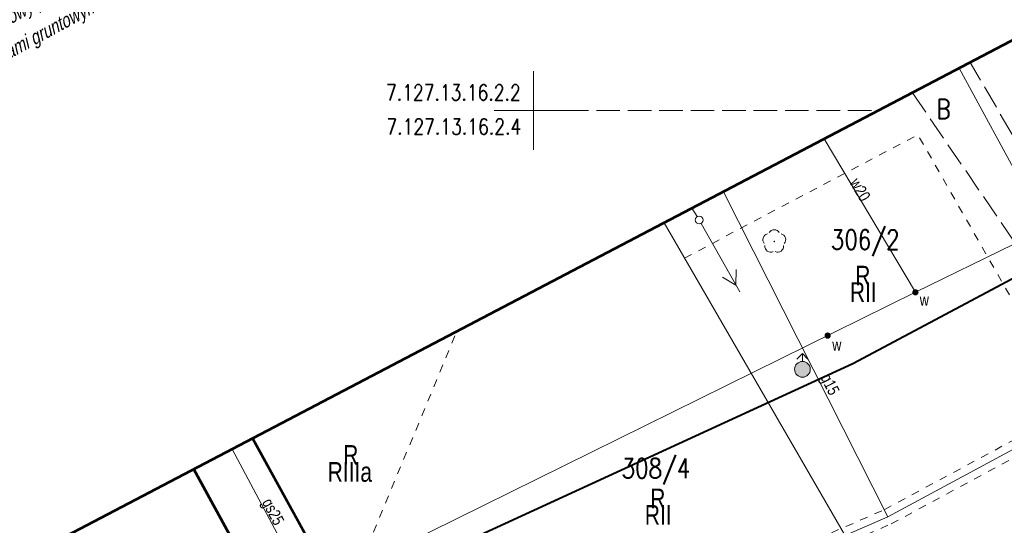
# Model space of a CAD drawing. Header units: metres. Extents: x 7437397 to 7437781, y 5556608 to 5556944.
# Tile 17 of 46: x 7437517 to 7437580, y 5556724 to 5556756. Entities that reach past the tile are written whole.
import ezdxf
from ezdxf.enums import TextEntityAlignment as Align

# ---------------------------------------------------------------- set-up
doc = ezdxf.new("R2010")
doc.units = ezdxf.units.M
doc.header["$MEASUREMENT"] = 0
for name, pattern in [('0.5_0.5', [1.5, 0.5, -0.5, 0.5]), ('EGBU01-500', [1, 0.5, -0.5]), ('KTJZ01-500', [2, 1.5, -0.5])]:
    doc.linetypes.add(name, pattern=pattern)
for name, color, linetype, lineweight in [('510-Podpora jednosłupowa symb.-STPOW', 7, 'Continuous', 5), ('EGBB01', 250, 'Continuous', 5), ('EGBD03', 250, 'Continuous', 5), ('EGBK02', 250, 'Continuous', 5), ('EGBU01', 250, 'Continuous', 5), ('GAZ', 50, 'Continuous', 30), ('KTJZ01', 250, 'Continuous', 5), ('KTOK05_01', 250, 'Continuous', 5), ('MPZP', 250, 'Continuous', 5), ('OBOP02_01', 250, 'Continuous', 5), ('SUPE04', 250, 'Continuous', 5), ('SUPG_01', 250, 'Continuous', 5), ('SUPW_01', 250, 'Continuous', 5), ('SUSM04_01_E', 250, 'Continuous', 5), ('SUUS02', 250, 'Continuous', 5), ('SUUS25_W', 250, 'Continuous', 5), ('Warstwa 1', 250, 'Continuous', 5), ('Warstwa 3', 250, 'Continuous', 5)]:
    doc.layers.add(name, color=color, linetype=linetype, lineweight=lineweight)
doc.styles.get("Standard").update_dxf_attribs({"font": 'txt.shx', "width": 0.75})
doc.styles.add('Style-WORKING_1250 I 0.26180', font='WORKING_1250.shx', dxfattribs={"oblique": 15})
doc.linetypes.add('KTOK05_01-500', pattern='A,3.75,[13,dgnlstyle-rozp_2015.shx,S=0.002778,R=0,X=0,Y=0],3.75', length=7.5)

# ---------------------------------------------------------------- blocks, each defined once
blk = doc.blocks.new('510')
at = {"layer": '510-Podpora jednosłupowa symb.-STPOW', "color": 0, "linetype": 'Continuous', "lineweight": 13}
blk.add_circle((0, 0), 2.5, dxfattribs=at)
blk = doc.blocks.new('SUPE04')
at = {"layer": 'SUPE04', "color": 1, "linetype": 'Continuous', "lineweight": 13}
blk.add_line((5.25, 0), (0.25, 0), dxfattribs=at)
at = {"layer": 'SUPE04', "color": 1, "linetype": 'Continuous', "lineweight": 13, "flags": 128}
blk.add_lwpolyline([(3.9, 0.5), (4.766, 0), (3.9, -0.5)], dxfattribs=at)
blk = doc.blocks.new('SUUS25')
at = {"layer": 'SUUS25_W', "linetype": 'Continuous', "lineweight": 0}
h = blk.add_hatch(color=250, dxfattribs=at)
edge = h.paths.add_edge_path()
edge.add_arc((0, 0), 0.2, 0, 360)
blk = doc.blocks.new('OBOP02_01')
at = {"layer": 'OBOP02_01', "linetype": 'Continuous', "lineweight": 13}
h = blk.add_hatch(color=96, dxfattribs=at)
edge = h.paths.add_edge_path()
edge.add_arc((0, 0), 0.05, 0, 360)
at = {"layer": 'OBOP02_01', "color": 96, "linetype": 'Continuous', "lineweight": 13}
for centre, start, end in [((0, 0.375), 30.14713, 149.85287), ((-0.357, 0.116), 102.14713, 221.85287), ((0.357, 0.116), 318.14713, 77.85287), ((-0.22, -0.303), 174.14717, 293.85287), ((0.22, -0.303), 246.14713, 5.85287)]:
    blk.add_arc(centre, 0.375, start, end, dxfattribs=at)
blk = doc.blocks.new('SUUS02')
at = {"layer": 'SUUS02', "linetype": 'Continuous', "lineweight": 13}
h = blk.add_hatch(color=8, dxfattribs=at)
edge = h.paths.add_edge_path()
edge.add_arc((0, 0), 0.5, 0, 360)
at = {"layer": 'SUUS02', "color": 250, "linetype": 'Continuous', "lineweight": 13}
for p, q in [((0, 1), (-0.354, 0.646)), ((0, 0.5), (0, 1)), ((0, 1), (0.354, 0.646))]:
    blk.add_line(p, q, dxfattribs=at)
blk.add_circle((0, 0), 0.5, dxfattribs=at)

msp = doc.modelspace()

# ---------------------------------------------------------------- linework, layer by layer
at = {"layer": 'EGBB01', "color": 7, "linetype": 'Continuous', "lineweight": 53, "flags": 128}
msp.add_lwpolyline([(7437532.74, 5556719.27), (7437528.406, 5556727.198)], dxfattribs=at)
at = {"layer": 'EGBD03', "color": 96, "linetype": 'Continuous', "lineweight": 13}
for p, q in [((7437577.075, 5556752.688), (7437592.85, 5556723.6)), ((7437574.98, 5556714.07), (7437558.312, 5556742.861))]:
    msp.add_line(p, q, dxfattribs=at)
at = {"layer": 'EGBD03', "color": 96, "linetype": 'Continuous', "lineweight": 13, "flags": 128}
msp.add_lwpolyline([(7437532.098, 5556729.132), (7437547.59, 5556701)], dxfattribs=at)
at = {"layer": 'EGBU01', "color": 96, "linetype": 'EGBU01-500', "lineweight": 13, "flags": 128}
for points in [[(7437559.608, 5556740.623), (7437574.45, 5556748.456), (7437589.637, 5556721.886)], [(7437537.905, 5556718.59), (7437545.121, 5556735.952)]]:
    msp.add_lwpolyline(points, dxfattribs=at)
at = {"layer": 'GAZ', "linetype": '0.5_0.5', "lineweight": 20}
for points in [[(7437469.765, 5556684.298), (7437501.754, 5556690.401), (7437504.987, 5556698.001), (7437509.601, 5556698.417), (7437540.527, 5556710.781), (7437572.311, 5556724.628), (7437597.435, 5556738.152)], [(7437469.953, 5556683.316), (7437502.466, 5556689.519), (7437505.673, 5556697.059), (7437509.837, 5556697.434), (7437540.913, 5556709.859), (7437572.749, 5556723.728), (7437597.909, 5556737.272)]]:
    msp.add_lwpolyline(points, dxfattribs=at)
at = {"layer": 'KTJZ01', "color": 7, "linetype": 'KTJZ01-500', "lineweight": 13}
msp.add_line((7437574.097, 5556751.128), (7437587.058, 5556732.188), dxfattribs=at)
at = {"layer": 'KTJZ01', "color": 7, "linetype": 'KTJZ01-500', "lineweight": 13, "flags": 128}
msp.add_lwpolyline([(7437594.659, 5556724.356), (7437582.391, 5556745.139), (7437577.777, 5556753.056)], dxfattribs=at)
at = {"layer": 'KTOK05_01', "color": 7, "linetype": 'KTOK05_01-500', "lineweight": 40, "flags": 128}
msp.add_lwpolyline([(7437532.153, 5556729.161), (7437547.36, 5556701.5), (7437527.72, 5556692.81), (7437525.62, 5556692.53), (7437523.63, 5556693.08), (7437521.96, 5556694.22), (7437517.2, 5556703.54), (7437514.83, 5556707.82), (7437509.814, 5556717.461)], dxfattribs=at)
at = {"layer": 'MPZP', "color": 212, "linetype": 'KTOK05_01-500', "lineweight": 40, "flags": 128}
msp.add_lwpolyline([(7437480.35, 5556702.039), (7437498.164, 5556705.138), (7437519.727, 5556710.673), (7437570.307, 5556733.919), (7437638.513, 5556770.222), (7437729.943, 5556819.329)], dxfattribs=at)
at = {"layer": 'SUPE04', "color": 1, "linetype": 'Continuous', "lineweight": 13}
msp.add_line((7437560.08, 5556743.787), (7437560.409, 5556743.253), dxfattribs=at)
at = {"layer": 'SUPG_01', "color": 52, "linetype": 'Continuous', "lineweight": 13, "flags": 128}
for points in [[(7437505.33, 5556697.53), (7437509.719, 5556697.926), (7437522.113, 5556702.608), (7437540.72, 5556710.32), (7437572.53, 5556724.178), (7437601.779, 5556739.923), (7437624.775, 5556752.295)], [(7437572.53, 5556724.178), (7437562.075, 5556744.832)], [(7437540.72, 5556710.32), (7437535.06, 5556720.58), (7437530.839, 5556728.473)]]:
    msp.add_lwpolyline(points, dxfattribs=at)
at = {"layer": 'SUPW_01', "color": 5, "linetype": 'Continuous', "lineweight": 13}
msp.add_line((7437574.29, 5556738.446), (7437568.485, 5556748.189), dxfattribs=at)
at = {"layer": 'SUPW_01', "color": 5, "linetype": 'Continuous', "lineweight": 13, "flags": 128}
msp.add_lwpolyline([(7437624.519, 5556762.969), (7437600.44, 5556750.19), (7437586.81, 5556744.55), (7437574.29, 5556738.446), (7437539.95, 5556721.509), (7437526.12, 5556714.05), (7437502.465, 5556704.034), (7437498.34, 5556711.451)], dxfattribs=at)
at = {"layer": 'Warstwa 1', "color": 7, "linetype": 'KTJZ01-500', "lineweight": 13}
msp.add_line((7437550, 5556750), (7437571.931, 5556750), dxfattribs=at)
at = {"layer": 'Warstwa 1', "color": 207, "linetype": 'Continuous', "lineweight": 53, "true_color": 0x6e1e6e, "flags": 128}
msp.add_lwpolyline([(7437466.384, 5556694.725), (7437479.253, 5556654.299), (7437507.556, 5556623.548), (7437507.556, 5556623.548), (7437761.553, 5556761.255), (7437724.258, 5556829.774), (7437466.384, 5556694.725)], close=True, dxfattribs=at)
at = {"layer": 'Warstwa 3', "color": 7, "linetype": 'Continuous', "lineweight": 0}
for p, q in [((7437550, 5556752.5), (7437550, 5556750)), ((7437547.5, 5556750), (7437552.5, 5556750)), ((7437547.5, 5556750), (7437552.5, 5556750)), ((7437550, 5556750), (7437550, 5556747.5))]:
    msp.add_line(p, q, dxfattribs=at)

# ---------------------------------------------------------------- block references
at = {"layer": 'OBOP02_01', "color": 96, "linetype": 'Continuous', "lineweight": 13}
msp.add_blockref('OBOP02_01', (7437565.311, 5556741.674), dxfattribs=at)
at = {"layer": 'SUPE04', "color": 1, "linetype": 'Continuous', "lineweight": 13, "rotation": 299.3989999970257}
msp.add_blockref('SUPE04', (7437560.54, 5556743.04), dxfattribs=at)
at = {"layer": 'SUSM04_01_E', "color": 7, "linetype": 'Continuous', "lineweight": 13, "xscale": 0.1, "yscale": 0.1, "zscale": 0.1}
msp.add_blockref('510', (7437560.54, 5556743.04), dxfattribs=at)
at = {"layer": 'SUUS02', "color": 7, "linetype": 'Continuous', "lineweight": 13}
msp.add_blockref('SUUS02', (7437567.104, 5556733.551), dxfattribs=at)
at = {"layer": 'SUUS25_W', "color": 7, "linetype": 'Continuous', "lineweight": 0}
for p in [(7437574.29, 5556738.446), (7437568.708, 5556735.693)]:
    msp.add_blockref('SUUS25', p, dxfattribs=at)

# ---------------------------------------------------------------- texts
at = {"layer": 'Defpoints', "color": 6, "linetype": 'Continuous', "lineweight": 13, "insert": (7437494.211, 5556740.714), "char_height": 0.9, "attachment_point": 7, "rotation": 28.59167, "line_spacing_factor": 1.266667, "style": 'Style-WORKING_1250 I 0.26180'}
msp.add_mtext('\\H1x;\\W0.8;Mapa powstała na podstawie pomiaru, danych numerycznych udostępnionych przez PODGiK.\\PWykazane na niniejszej mapie punkty graniczne nie zostały wyznaczone w terenie, stan władania \\Pwkreślono na podstawie numerycznej mapy ewidencyjnej. Niniejsza mapa może służyć do \\Pprojektowania budynków sytuowanych w odległościach od granicy nieruchomości  większych niż 4m. \\PW zakresie mapy nie występują projektowane sieci uzgodnione w ZUDP na naradach koordynacyjnych. \\PNie wyklucza się istnienia w terenie innych nie wykazanych na niniejszej  mapie urządzeń podziemnych, \\Pktóre nie były zgłoszonedo inwentaryzacji   lub o których brak jest informacji  \\Pw instytucjach branżowych. W zakresie mapy występuje miejscowy plan zagospodarowania przestrzennego. \\PMapa została wykonana bez ustalenia obciążeń służebnościami gruntowymi.', dxfattribs=at)
at = {"layer": 'EGBD03', "color": 96, "linetype": 'Continuous', "lineweight": 30, "width": 0.8}
for s, p in [('306/2', (7437568.911, 5556741.163)), ('308/4', (7437555.604, 5556726.636))]:
    msp.add_text(s, height=1.25, dxfattribs=at).set_placement(p)
at = {"layer": 'EGBK02', "color": 96, "linetype": 'Continuous', "lineweight": 30, "char_height": 1.25, "attachment_point": 1, "line_spacing_factor": 0.6}
for s, insert in [('\\FWORKING_1250;\\H1x;\\W0.8;RII', (7437570.118, 5556739.088)), ('\\FWORKING_1250;\\H1x;\\W0.8;RIIIa', (7437536.909, 5556727.654)), ('\\FWORKING_1250;\\H1x;\\W0.8;RII', (7437557.08, 5556724.924))]:
    msp.add_mtext(s, dxfattribs=dict(at, insert=insert))
at = {"layer": 'EGBU01', "color": 96, "linetype": 'Continuous', "lineweight": 30, "width": 0.8}
msp.add_text('B', height=1.25, dxfattribs=at).set_placement((7437575.626, 5556749.466))
at = {"layer": 'EGBU01', "color": 96, "linetype": 'Continuous', "lineweight": 30, "char_height": 1.25, "attachment_point": 7, "line_spacing_factor": 0.6}
for insert in [(7437570.463, 5556738.879), (7437537.9, 5556727.482), (7437557.425, 5556724.715)]:
    msp.add_mtext('\\FWORKING_1250;\\H1x;\\W0.8;R', dxfattribs=dict(at, insert=insert))
at = {"layer": 'SUPG_01', "color": 7, "linetype": 'Continuous', "lineweight": 13, "char_height": 0.75, "line_spacing_factor": 0.6}
for s, insert, attachment_point, rotation in [('\\FWORKING;\\H1x;\\W0.8;g15', (7437568.337, 5556732.324), 8, 296.8474), ('\\FWORKING_1250;\\H1x;\\W0.8;gs25', (7437532.513, 5556724.99), 7, 298.056)]:
    msp.add_mtext(s, dxfattribs=dict(at, insert=insert, attachment_point=attachment_point, rotation=rotation))
at = {"layer": 'SUPW_01', "color": 5, "linetype": 'Continuous', "lineweight": 13, "insert": (7437570.447, 5556744.773), "char_height": 0.75, "attachment_point": 8, "rotation": 300.78829, "line_spacing_factor": 0.6}
msp.add_mtext('\\FWORKING;\\H1x;\\W0.8;w20', dxfattribs=at)
at = {"layer": 'SUUS25_W', "color": 7, "linetype": 'Continuous', "lineweight": 13, "char_height": 0.75, "attachment_point": 7, "line_spacing_factor": 0.6}
for insert in [(7437574.567, 5556737.591), (7437569.002, 5556734.731)]:
    msp.add_mtext('\\FWORKING;\\H1x;\\W0.8;w', dxfattribs=dict(at, insert=insert))
at = {"layer": 'Warstwa 3', "color": 7, "linetype": 'Continuous', "lineweight": 13, "width": 0.8}
for s, p in [(' 7.127.13.16.2.2', (7437544.549, 5556751.143)), ('7.127.13.16.2.4', (7437544.934, 5556748.976))]:
    msp.add_text(s, height=1, dxfattribs=at).set_placement(p, align=Align.MIDDLE_CENTER)

doc.saveas('drawing.dxf')
